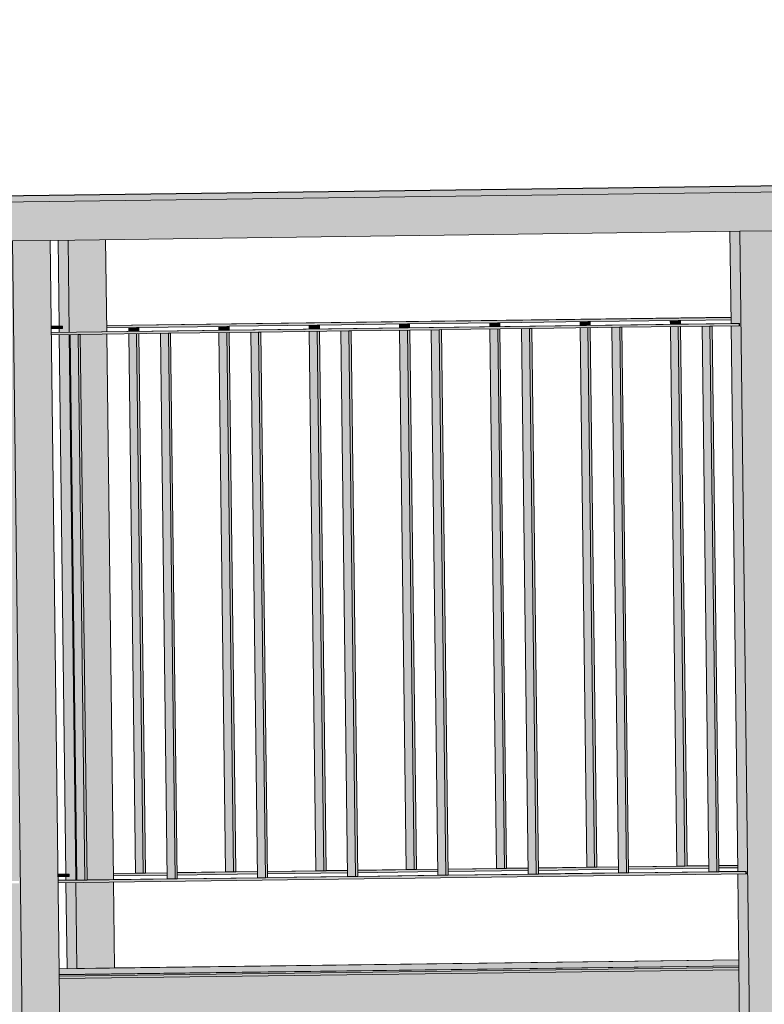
# Model space of a CAD drawing. Header units: centimetres. Extents: x -5472 to 10427, y -400 to 1902.
# Tile 73 of 91: x -4124 to -4028, y 1394 to 1521. Entities that reach past the tile are written whole.
import ezdxf

# ---------------------------------------------------------------- set-up
doc = ezdxf.new("R2010")
doc.units = ezdxf.units.CM
doc.header["$LTSCALE"] = 0.1
doc.header["$MEASUREMENT"] = 0
doc.layers.add('2_kładka_IFC.K_IR', color=7, linetype='Continuous')
doc.layers.add('5_opisy.K_IR', color=7, linetype='Continuous')
doc.dimstyles.new('GENERATED_STYLE__3', dxfattribs={"dimtxt": 0.18, "dimasz": 18.24, "dimexe": 0.18, "dimexo": 0.0625, "dimgap": 0.09, "dimtad": 0, "dimtih": 1, "dimtoh": 1, "dimdec": 4, "dimzin": 0, "dimdsep": 46, "dimcen": 0.09, "dimadec": 0, "dimazin": 0, "dimtfac": 1, "dimtdec": 4, "dimtmove": 0, "dimatfit": 3, "dimldrblk": 'ARROWHEAD_5', "dimfxl": 1, "dimtolj": 1, "dimtzin": 0, "dimarcsym": 0})

# ---------------------------------------------------------------- blocks, each defined once
blk = doc.blocks.new('ElemPrzekroju_648_1')
at = {"layer": '2_kładka_IFC.K_IR', "linetype": 'Continuous', "lineweight": 0, "true_color": 0xe8e8e8}
for points in [[(-4307.76, 1495.56), (-4306.48, 1495.56), (-3924.51, 1500.59), (-3925.78, 1500.59)], [(-3846.34, 1500.84), (-4219.78, 1495.93), (-4218.51, 1495.93), (-3845.07, 1500.84)], [(-4112.87, 1481.27), (-4112.87, 1481.26), (-4032.62, 1482.32), (-4032.62, 1482.33)], [(-4119.57, 1481.19), (-4120, 1481.18), (-4120, 1481.17), (-4118.55, 1481.19)], [(-4119.99, 1480.39), (-4119.99, 1480.38), (-4031.52, 1481.54), (-4032.53, 1481.54)], [(-4092.19, 1411.04), (-4092.19, 1411.03), (-4084.96, 1411.12), (-4085.97, 1411.12)], [(-4084.67, 1411.14), (-4084.67, 1411.13), (-4081.9, 1411.16), (-4081.9, 1411.18)], [(-4080.59, 1411.19), (-4080.59, 1411.18), (-4073.35, 1411.27), (-4074.37, 1411.27)], [(-4073.06, 1411.29), (-4073.06, 1411.28), (-4070.29, 1411.31), (-4070.29, 1411.33)], [(-4068.99, 1411.35), (-4068.99, 1411.33), (-4061.75, 1411.43), (-4062.76, 1411.43)], [(-4061.46, 1411.44), (-4061.46, 1411.43), (-4058.69, 1411.47), (-4058.69, 1411.48)], [(-4057.38, 1411.5), (-4057.38, 1411.48), (-4050.14, 1411.58), (-4051.16, 1411.58)], [(-4049.85, 1411.6), (-4049.85, 1411.58), (-4047.08, 1411.62), (-4047.08, 1411.63)], [(-4045.78, 1411.65), (-4045.78, 1411.64), (-4038.54, 1411.73), (-4039.56, 1411.73)], [(-4038.25, 1411.75), (-4038.25, 1411.74), (-4035.48, 1411.77), (-4035.48, 1411.79)], [(-4034.17, 1411.8), (-4034.17, 1411.79), (-4031.75, 1411.82), (-4031.75, 1411.83)], [(-4118.7, 1410.69), (-4119.13, 1410.69), (-4119.13, 1410.67), (-4117.68, 1410.69)], [(-4119.12, 1409.9), (-4119.12, 1409.88), (-4115.68, 1409.93), (-4116.7, 1409.93)], [(-4115.39, 1409.95), (-4115.39, 1409.93), (-4104.08, 1410.08), (-4105.1, 1410.08)], [(-4112.01, 1410.78), (-4112.01, 1410.77), (-4108.16, 1410.82), (-4109.18, 1410.82)], [(-4107.87, 1410.83), (-4107.87, 1410.82), (-4105.11, 1410.86), (-4105.11, 1410.87)], [(-4103.8, 1410.89), (-4103.8, 1410.87), (-4096.56, 1410.97), (-4097.58, 1410.97)], [(-4093.49, 1410.23), (-4103.79, 1410.1), (-4103.79, 1410.08), (-4092.47, 1410.23)], [(-4096.27, 1410.99), (-4096.27, 1410.97), (-4093.5, 1411.01), (-4093.5, 1411.02)], [(-4081.89, 1410.39), (-4092.18, 1410.25), (-4092.18, 1410.24), (-4080.87, 1410.39)], [(-4070.28, 1410.54), (-4080.58, 1410.4), (-4080.58, 1410.39), (-4069.27, 1410.54)], [(-4058.68, 1410.69), (-4068.98, 1410.56), (-4068.98, 1410.54), (-4057.66, 1410.69)], [(-4047.08, 1410.84), (-4057.37, 1410.71), (-4057.37, 1410.7), (-4046.06, 1410.84)], [(-4035.47, 1411), (-4045.77, 1410.86), (-4045.77, 1410.85), (-4034.45, 1411)], [(-4031.67, 1411.05), (-4034.16, 1411.01), (-4034.16, 1411), (-4030.65, 1411.05)], [(-4031.61, 1399.67), (-4118.98, 1398.52), (-4118.98, 1398.52), (-4031.61, 1399.66)], [(-4118.97, 1397.76), (-4118.97, 1397.75), (-4031.6, 1398.9), (-4031.6, 1398.9)]]:
    blk.add_hatch(color=254, dxfattribs=at).paths.add_polyline_path(points)
at = {"layer": '2_kładka_IFC.K_IR', "linetype": 'Continuous', "lineweight": 0, "true_color": 0xd1d1d1}
for points in [[(-4306.48, 1495.56), (-4306.47, 1494.79), (-4219.8, 1495.93), (-4219.78, 1495.93), (-3924.5, 1499.81), (-3924.51, 1500.59)], [(-4218.51, 1495.93), (-4218.45, 1490.93), (-3845.01, 1495.84), (-3845.07, 1500.84)], [(-4030.02, 1373.9), (-4025.18, 1373.96), (-4025.33, 1385.96), (-4026.65, 1493.45), (-4031.49, 1493.39)], [(-4123.5, 1372.67), (-4118.66, 1372.73), (-4118.81, 1384.73), (-4120.13, 1492.22), (-4124.97, 1492.16)], [(-4117.84, 1492.26), (-4117.7, 1480.42), (-4112.86, 1480.48), (-4113.01, 1492.32)], [(-4032.62, 1482.32), (-4112.87, 1481.26), (-4112.87, 1480.96), (-4032.62, 1482.02)], [(-4118.55, 1481.19), (-4120, 1481.17), (-4119.99, 1480.87), (-4118.55, 1480.89)], [(-4119.99, 1480.38), (-4119.98, 1480.08), (-4031.51, 1481.24), (-4031.52, 1481.54)], [(-4108.74, 1481.01), (-4109.03, 1481.01), (-4109.02, 1480.54), (-4108.73, 1480.54)], [(-4097.42, 1481.16), (-4097.42, 1480.69), (-4097.13, 1480.69), (-4097.13, 1481.17)], [(-4085.53, 1481.32), (-4085.82, 1481.32), (-4085.81, 1480.84), (-4085.52, 1480.84)], [(-4073.92, 1481.47), (-4074.21, 1481.47), (-4074.21, 1480.99), (-4073.92, 1481)], [(-4062.32, 1481.63), (-4062.61, 1481.62), (-4062.6, 1481.15), (-4062.31, 1481.15)], [(-4062.31, 1480.84), (-4062.6, 1480.83), (-4061.75, 1411.43), (-4061.46, 1411.43)], [(-4057.66, 1410.69), (-4057.37, 1410.7), (-4058.23, 1480.89), (-4058.52, 1480.89)], [(-4050.72, 1481.78), (-4051.01, 1481.77), (-4051, 1481.3), (-4050.71, 1481.3)], [(-4050.71, 1480.99), (-4051, 1480.98), (-4050.14, 1411.58), (-4049.85, 1411.58)], [(-4046.06, 1410.84), (-4045.77, 1410.85), (-4046.63, 1481.04), (-4046.92, 1481.04)], [(-4039.11, 1481.93), (-4039.4, 1481.93), (-4039.4, 1481.45), (-4039.11, 1481.45)], [(-4039.1, 1481.14), (-4039.39, 1481.14), (-4038.54, 1411.73), (-4038.25, 1411.74)], [(-4034.45, 1411), (-4034.16, 1411), (-4035.03, 1481.19), (-4035.32, 1481.19)], [(-4117.69, 1480.11), (-4116.83, 1409.93), (-4116.7, 1409.93), (-4117.56, 1480.11)], [(-4115.68, 1409.93), (-4115.39, 1409.93), (-4116.26, 1480.13), (-4116.55, 1480.12)], [(-4116.26, 1480.13), (-4115.39, 1409.95), (-4112, 1409.99), (-4112.86, 1480.17)], [(-4108.73, 1480.23), (-4109.02, 1480.22), (-4108.16, 1410.82), (-4107.87, 1410.82)], [(-4104.08, 1410.08), (-4103.79, 1410.08), (-4104.65, 1480.28), (-4104.94, 1480.28)], [(-4097.12, 1480.38), (-4097.41, 1480.37), (-4096.56, 1410.97), (-4096.27, 1410.97)], [(-4092.47, 1410.23), (-4092.18, 1410.24), (-4093.05, 1480.43), (-4093.34, 1480.43)], [(-4085.52, 1480.53), (-4085.81, 1480.53), (-4084.96, 1411.12), (-4084.67, 1411.13)], [(-4080.87, 1410.39), (-4080.58, 1410.39), (-4081.44, 1480.58), (-4081.73, 1480.58)], [(-4073.91, 1480.68), (-4074.2, 1480.68), (-4073.35, 1411.27), (-4073.06, 1411.28)], [(-4069.27, 1410.54), (-4068.98, 1410.54), (-4069.84, 1480.74), (-4070.13, 1480.73)], [(-4092.19, 1411.03), (-4092.19, 1410.73), (-4081.89, 1410.86), (-4081.9, 1411.16)], [(-4080.59, 1411.18), (-4080.59, 1410.88), (-4070.29, 1411.01), (-4070.29, 1411.31)], [(-4058.69, 1411.47), (-4068.99, 1411.33), (-4068.98, 1411.03), (-4058.69, 1411.17)], [(-4057.38, 1411.48), (-4057.38, 1411.18), (-4047.08, 1411.32), (-4047.08, 1411.62)], [(-4045.78, 1411.64), (-4045.77, 1411.34), (-4035.48, 1411.47), (-4035.48, 1411.77)], [(-4031.75, 1411.82), (-4034.17, 1411.79), (-4034.17, 1411.49), (-4031.75, 1411.52)], [(-4119.13, 1410.67), (-4119.12, 1410.37), (-4117.68, 1410.39), (-4117.68, 1410.69)], [(-4119.12, 1409.88), (-4119.11, 1409.58), (-4030.64, 1410.75), (-4030.65, 1411.05)], [(-4112.01, 1410.77), (-4112, 1410.47), (-4105.1, 1410.56), (-4105.11, 1410.86)], [(-4103.8, 1410.87), (-4103.79, 1410.57), (-4093.5, 1410.71), (-4093.5, 1411.01)], [(-4111.99, 1409.68), (-4116.83, 1409.61), (-4116.69, 1398.55), (-4111.86, 1398.62)], [(-4118.98, 1398.52), (-4118.97, 1397.76), (-4031.6, 1398.9), (-4031.61, 1399.66)], [(-4118.97, 1397.75), (-4118.97, 1397.55), (-4031.59, 1398.7), (-4031.6, 1398.9)], [(-4118.96, 1397.26), (-4118.85, 1388.26), (-4031.48, 1389.4), (-4031.59, 1398.4)]]:
    blk.add_hatch(color=254, dxfattribs=at).paths.add_polyline_path(points)
at = {"layer": '2_kładka_IFC.K_IR', "linetype": 'Continuous', "lineweight": 0, "true_color": 0x939393}
for points in [[(-4117.84, 1492.26), (-4119.12, 1492.24), (-4118.98, 1481.19), (-4118.55, 1481.19), (-4118.55, 1480.89), (-4118.98, 1480.88), (-4118.97, 1480.4), (-4117.7, 1480.42)], [(-4117.84, 1492.26), (-4119.12, 1492.24), (-4118.98, 1481.19), (-4118.55, 1481.19), (-4118.55, 1480.89), (-4118.98, 1480.88), (-4118.97, 1480.4), (-4117.7, 1480.42)], [(-4031.49, 1493.39), (-4032.76, 1493.37), (-4032.61, 1481.54), (-4032.53, 1481.54), (-4031.52, 1481.54), (-4031.51, 1481.24), (-4032.61, 1481.23), (-4031.74, 1411.05), (-4031.67, 1411.05), (-4030.65, 1411.05), (-4030.64, 1410.75), (-4031.74, 1410.73), (-4031.29, 1373.9), (-4030.02, 1373.9)], [(-4031.49, 1493.39), (-4032.76, 1493.37), (-4032.61, 1481.54), (-4032.53, 1481.54), (-4031.52, 1481.54), (-4031.51, 1481.24), (-4032.61, 1481.23), (-4031.74, 1411.05), (-4031.67, 1411.05), (-4030.65, 1411.05), (-4030.64, 1410.75), (-4031.74, 1410.73), (-4031.29, 1373.9), (-4030.02, 1373.9)], [(-4124.97, 1492.16), (-4126.24, 1492.14), (-4126.09, 1480.31), (-4126.01, 1480.31), (-4125, 1480.31), (-4124.99, 1480.01), (-4126.09, 1480), (-4125.23, 1409.82), (-4125.15, 1409.82), (-4124.13, 1409.82), (-4124.13, 1409.52), (-4125.22, 1409.5), (-4124.77, 1372.67), (-4123.5, 1372.67)], [(-4124.97, 1492.16), (-4126.24, 1492.14), (-4126.09, 1480.31), (-4126.01, 1480.31), (-4125, 1480.31), (-4124.99, 1480.01), (-4126.09, 1480), (-4125.23, 1409.82), (-4125.15, 1409.82), (-4124.13, 1409.82), (-4124.13, 1409.52), (-4125.22, 1409.5), (-4124.77, 1372.67), (-4123.5, 1372.67)], [(-4110.04, 1481), (-4110.04, 1480.52), (-4109.02, 1480.54), (-4109.03, 1481.01)], [(-4110.04, 1481), (-4110.04, 1480.52), (-4109.02, 1480.54), (-4109.03, 1481.01)], [(-4098.44, 1481.15), (-4098.43, 1480.67), (-4097.42, 1480.69), (-4097.42, 1481.16)], [(-4098.44, 1481.15), (-4098.43, 1480.67), (-4097.42, 1480.69), (-4097.42, 1481.16)], [(-4086.84, 1481.3), (-4086.83, 1480.83), (-4085.81, 1480.84), (-4085.82, 1481.32)], [(-4086.84, 1481.3), (-4086.83, 1480.83), (-4085.81, 1480.84), (-4085.82, 1481.32)], [(-4075.23, 1481.46), (-4075.23, 1480.98), (-4074.21, 1480.99), (-4074.21, 1481.47)], [(-4075.23, 1481.46), (-4075.23, 1480.98), (-4074.21, 1480.99), (-4074.21, 1481.47)], [(-4063.63, 1481.61), (-4063.62, 1481.13), (-4062.6, 1481.15), (-4062.61, 1481.62)], [(-4063.63, 1481.61), (-4063.62, 1481.13), (-4062.6, 1481.15), (-4062.61, 1481.62)], [(-4062.6, 1480.83), (-4063.62, 1480.82), (-4062.76, 1411.43), (-4061.75, 1411.43)], [(-4062.6, 1480.83), (-4063.62, 1480.82), (-4062.76, 1411.43), (-4061.75, 1411.43)], [(-4059.54, 1480.87), (-4058.68, 1410.69), (-4057.66, 1410.69), (-4058.52, 1480.89)], [(-4059.54, 1480.87), (-4058.68, 1410.69), (-4057.66, 1410.69), (-4058.52, 1480.89)], [(-4052.02, 1481.76), (-4052.02, 1481.28), (-4051, 1481.3), (-4051.01, 1481.77)], [(-4052.02, 1481.76), (-4052.02, 1481.28), (-4051, 1481.3), (-4051.01, 1481.77)], [(-4051, 1480.98), (-4052.01, 1480.97), (-4051.16, 1411.58), (-4050.14, 1411.58)], [(-4051, 1480.98), (-4052.01, 1480.97), (-4051.16, 1411.58), (-4050.14, 1411.58)], [(-4047.94, 1481.02), (-4047.08, 1410.84), (-4046.06, 1410.84), (-4046.92, 1481.04)], [(-4047.94, 1481.02), (-4047.08, 1410.84), (-4046.06, 1410.84), (-4046.92, 1481.04)], [(-4040.42, 1481.91), (-4040.41, 1481.44), (-4039.4, 1481.45), (-4039.4, 1481.93)], [(-4040.42, 1481.91), (-4040.41, 1481.44), (-4039.4, 1481.45), (-4039.4, 1481.93)], [(-4039.39, 1481.14), (-4040.41, 1481.12), (-4039.56, 1411.73), (-4038.54, 1411.73)], [(-4039.39, 1481.14), (-4040.41, 1481.12), (-4039.56, 1411.73), (-4038.54, 1411.73)], [(-4036.33, 1481.18), (-4035.47, 1411), (-4034.45, 1411), (-4035.32, 1481.19)], [(-4036.33, 1481.18), (-4035.47, 1411), (-4034.45, 1411), (-4035.32, 1481.19)], [(-4118.97, 1480.09), (-4118.11, 1410.69), (-4117.68, 1410.69), (-4117.68, 1410.39), (-4118.11, 1410.39), (-4118.1, 1409.91), (-4116.83, 1409.93), (-4117.69, 1480.11)], [(-4118.97, 1480.09), (-4118.11, 1410.69), (-4117.68, 1410.69), (-4117.68, 1410.39), (-4118.11, 1410.39), (-4118.1, 1409.91), (-4116.83, 1409.93), (-4117.69, 1480.11)], [(-4117.56, 1480.11), (-4116.7, 1409.93), (-4115.68, 1409.93), (-4116.55, 1480.12)], [(-4117.56, 1480.11), (-4116.7, 1409.93), (-4115.68, 1409.93), (-4116.55, 1480.12)], [(-4109.02, 1480.22), (-4110.03, 1480.21), (-4109.18, 1410.82), (-4108.16, 1410.82)], [(-4109.02, 1480.22), (-4110.03, 1480.21), (-4109.18, 1410.82), (-4108.16, 1410.82)], [(-4105.96, 1480.26), (-4105.1, 1410.08), (-4104.08, 1410.08), (-4104.94, 1480.28)], [(-4105.96, 1480.26), (-4105.1, 1410.08), (-4104.08, 1410.08), (-4104.94, 1480.28)], [(-4097.41, 1480.37), (-4098.43, 1480.36), (-4097.58, 1410.97), (-4096.56, 1410.97)], [(-4097.41, 1480.37), (-4098.43, 1480.36), (-4097.58, 1410.97), (-4096.56, 1410.97)], [(-4094.35, 1480.41), (-4093.49, 1410.23), (-4092.47, 1410.23), (-4093.34, 1480.43)], [(-4094.35, 1480.41), (-4093.49, 1410.23), (-4092.47, 1410.23), (-4093.34, 1480.43)], [(-4085.81, 1480.53), (-4086.83, 1480.51), (-4085.97, 1411.12), (-4084.96, 1411.12)], [(-4085.81, 1480.53), (-4086.83, 1480.51), (-4085.97, 1411.12), (-4084.96, 1411.12)], [(-4082.75, 1480.57), (-4081.89, 1410.39), (-4080.87, 1410.39), (-4081.73, 1480.58)], [(-4082.75, 1480.57), (-4081.89, 1410.39), (-4080.87, 1410.39), (-4081.73, 1480.58)], [(-4074.2, 1480.68), (-4075.22, 1480.67), (-4074.37, 1411.27), (-4073.35, 1411.27)], [(-4074.2, 1480.68), (-4075.22, 1480.67), (-4074.37, 1411.27), (-4073.35, 1411.27)], [(-4071.15, 1480.72), (-4070.28, 1410.54), (-4069.27, 1410.54), (-4070.13, 1480.73)], [(-4071.15, 1480.72), (-4070.28, 1410.54), (-4069.27, 1410.54), (-4070.13, 1480.73)], [(-4118.1, 1409.6), (-4117.96, 1398.54), (-4116.69, 1398.55), (-4116.83, 1409.61)], [(-4118.1, 1409.6), (-4117.96, 1398.54), (-4116.69, 1398.55), (-4116.83, 1409.61)]]:
    blk.add_hatch(color=252, dxfattribs=at).paths.add_polyline_path(points)
at = {"layer": '2_kładka_IFC.K_IR', "linetype": 'Continuous', "lineweight": 0, "true_color": 0xaaaaaa}
for points in [[(-4120, 1481.18), (-4120, 1481.18), (-4118.97, 1481.19), (-4119.57, 1481.19)], [(-4033.98, 1481.52), (-4031.63, 1481.54), (-4031.52, 1481.54), (-4032.53, 1481.54)], [(-4085.97, 1411.12), (-4087.31, 1411.1), (-4084.96, 1411.12)], [(-4074.37, 1411.27), (-4075.7, 1411.26), (-4073.35, 1411.27)], [(-4062.76, 1411.43), (-4064.1, 1411.41), (-4061.75, 1411.43)], [(-4051.16, 1411.58), (-4052.49, 1411.56), (-4050.14, 1411.58)], [(-4039.56, 1411.73), (-4040.89, 1411.71), (-4038.54, 1411.73)], [(-4119.13, 1410.69), (-4119.13, 1410.68), (-4118.1, 1410.69), (-4118.7, 1410.69)], [(-4118.03, 1409.91), (-4115.68, 1409.93), (-4116.7, 1409.93)], [(-4110.51, 1410.8), (-4108.16, 1410.82), (-4109.18, 1410.82)], [(-4106.43, 1410.06), (-4104.08, 1410.08), (-4105.1, 1410.08)], [(-4097.58, 1410.97), (-4098.91, 1410.95), (-4096.56, 1410.97)], [(-4093.49, 1410.23), (-4094.82, 1410.22), (-4092.47, 1410.23)], [(-4081.89, 1410.39), (-4083.22, 1410.37), (-4080.87, 1410.39)], [(-4070.28, 1410.54), (-4071.62, 1410.52), (-4069.27, 1410.54)], [(-4058.68, 1410.69), (-4060.01, 1410.67), (-4057.66, 1410.69)], [(-4047.08, 1410.84), (-4048.41, 1410.83), (-4046.06, 1410.84)], [(-4035.47, 1411), (-4036.8, 1410.98), (-4034.45, 1411)], [(-4031.67, 1411.05), (-4033.12, 1411.03), (-4030.77, 1411.04), (-4030.65, 1411.05)], [(-4034.44, 1398.87), (-4033.26, 1398.88), (-4031.6, 1398.9), (-4031.6, 1398.9)]]:
    blk.add_hatch(color=253, dxfattribs=at).paths.add_polyline_path(points)
at = {"layer": '2_kładka_IFC.K_IR', "linetype": 'Continuous', "lineweight": 0, "true_color": 0xa3a3a3}
for points in [[(-4031.63, 1481.54), (-4031.63, 1481.24), (-4031.51, 1481.24), (-4031.52, 1481.54)], [(-4030.77, 1411.04), (-4030.76, 1410.74), (-4030.64, 1410.75), (-4030.65, 1411.05)], [(-4033.26, 1398.88), (-4033.26, 1398.68), (-4031.59, 1398.7), (-4031.6, 1398.9)], [(-4031.59, 1398.4), (-4118.96, 1397.26), (-4118.94, 1395.09), (-4034.28, 1396.2), (-4034.2, 1389.37), (-4031.48, 1389.4)]]:
    blk.add_hatch(color=253, dxfattribs=at).paths.add_polyline_path(points)
at = {"layer": '2_kładka_IFC.K_IR', "linetype": 'Continuous', "lineweight": 0, "true_color": 0x9b9b9b}
for points in [[(-4118.97, 1397.55), (-4118.97, 1397.47), (-4031.59, 1398.62), (-4031.59, 1398.7)], [(-4118.97, 1397.55), (-4118.97, 1397.47), (-4031.59, 1398.62), (-4031.59, 1398.7)], [(-4031.59, 1398.62), (-4118.97, 1397.47), (-4118.96, 1397.26), (-4031.59, 1398.4)], [(-4031.59, 1398.62), (-4118.97, 1397.47), (-4118.96, 1397.26), (-4031.59, 1398.4)]]:
    blk.add_hatch(color=253, dxfattribs=at).paths.add_polyline_path(points)
at = {"layer": '2_kładka_IFC.K_IR', "color": 7, "linetype": 'Continuous', "lineweight": 15}
for p, q in [((-4307.76, 1495.56), (-3925.78, 1500.59)), ((-4306.48, 1495.56), (-3924.51, 1500.59)), ((-3846.34, 1500.84), (-4219.78, 1495.93)), ((-3845.07, 1500.84), (-4218.51, 1495.93)), ((-4026.65, 1493.45), (-4031.49, 1493.39)), ((-4120.13, 1492.22), (-4124.97, 1492.16)), ((-4120.13, 1492.22), (-4031.49, 1493.39)), ((-4120.13, 1492.22), (-4118.81, 1384.73)), ((-4119.12, 1492.24), (-4118.98, 1481.19)), ((-4117.84, 1492.26), (-4117.7, 1480.42)), ((-4113.01, 1492.32), (-4112.86, 1480.48)), ((-4032.76, 1493.37), (-4032.61, 1481.54)), ((-4031.49, 1493.39), (-4030.02, 1373.9)), ((-4124.97, 1492.16), (-4123.5, 1372.67)), ((-4112.87, 1481.27), (-4032.62, 1482.33)), ((-4032.62, 1482.32), (-4112.87, 1481.26)), ((-4120, 1481.18), (-4119.57, 1481.19)), ((-4118.55, 1481.19), (-4120, 1481.17)), ((-4119.99, 1480.39), (-4032.53, 1481.54)), ((-4031.52, 1481.54), (-4119.99, 1480.38)), ((-4118.55, 1480.89), (-4119.99, 1480.87)), ((-4119.57, 1481.19), (-4118.55, 1481.19)), ((-4118.98, 1480.88), (-4118.97, 1480.4)), ((-4118.55, 1481.19), (-4118.55, 1480.89)), ((-4109.03, 1481.01), (-4112.87, 1480.96)), ((-4110.04, 1480.52), (-4110.04, 1481)), ((-4109.02, 1480.54), (-4109.03, 1481.01)), ((-4109.03, 1481.01), (-4108.74, 1481.01)), ((-4097.42, 1481.16), (-4108.74, 1481.01)), ((-4108.73, 1480.54), (-4108.74, 1481.01)), ((-4098.43, 1480.67), (-4098.44, 1481.15)), ((-4097.42, 1481.16), (-4097.13, 1481.17)), ((-4097.42, 1480.69), (-4097.42, 1481.16)), ((-4085.82, 1481.32), (-4097.13, 1481.17)), ((-4097.13, 1480.69), (-4097.13, 1481.17)), ((-4086.83, 1480.83), (-4086.84, 1481.3)), ((-4085.81, 1480.84), (-4085.82, 1481.32)), ((-4085.82, 1481.32), (-4085.53, 1481.32)), ((-4074.21, 1481.47), (-4085.53, 1481.32)), ((-4085.52, 1480.84), (-4085.53, 1481.32)), ((-4075.23, 1480.98), (-4075.23, 1481.46)), ((-4074.21, 1480.99), (-4074.21, 1481.47)), ((-4074.21, 1481.47), (-4073.92, 1481.47)), ((-4062.61, 1481.62), (-4073.92, 1481.47)), ((-4073.92, 1481), (-4073.92, 1481.47)), ((-4058.52, 1480.89), (-4069.84, 1480.74)), ((-4063.62, 1481.13), (-4063.63, 1481.61)), ((-4062.76, 1411.43), (-4063.62, 1480.82)), ((-4062.61, 1481.62), (-4062.32, 1481.63)), ((-4062.6, 1481.15), (-4062.61, 1481.62)), ((-4061.75, 1411.43), (-4062.6, 1480.83)), ((-4051.01, 1481.77), (-4062.32, 1481.63)), ((-4062.31, 1481.15), (-4062.32, 1481.63)), ((-4061.46, 1411.43), (-4062.31, 1480.84)), ((-4058.68, 1410.69), (-4059.54, 1480.87)), ((-4057.66, 1410.69), (-4058.52, 1480.89)), ((-4058.52, 1480.89), (-4058.23, 1480.89)), ((-4046.92, 1481.04), (-4058.23, 1480.89)), ((-4057.37, 1410.7), (-4058.23, 1480.89)), ((-4052.02, 1481.28), (-4052.02, 1481.76)), ((-4051.16, 1411.58), (-4052.01, 1480.97)), ((-4051.01, 1481.77), (-4050.72, 1481.78)), ((-4051, 1481.3), (-4051.01, 1481.77)), ((-4050.14, 1411.58), (-4051, 1480.98)), ((-4039.4, 1481.93), (-4050.72, 1481.78)), ((-4050.71, 1481.3), (-4050.72, 1481.78)), ((-4049.85, 1411.58), (-4050.71, 1480.99)), ((-4047.08, 1410.84), (-4047.94, 1481.02)), ((-4046.06, 1410.84), (-4046.92, 1481.04)), ((-4046.92, 1481.04), (-4046.63, 1481.04)), ((-4035.32, 1481.19), (-4046.63, 1481.04)), ((-4045.77, 1410.85), (-4046.63, 1481.04)), ((-4040.41, 1481.44), (-4040.42, 1481.91)), ((-4039.56, 1411.73), (-4040.41, 1481.12)), ((-4039.4, 1481.45), (-4039.4, 1481.93)), ((-4039.4, 1481.93), (-4039.11, 1481.93)), ((-4038.54, 1411.73), (-4039.39, 1481.14)), ((-4032.62, 1482.02), (-4039.11, 1481.93)), ((-4039.11, 1481.45), (-4039.11, 1481.93)), ((-4038.25, 1411.74), (-4039.1, 1481.14)), ((-4035.47, 1411), (-4036.33, 1481.18)), ((-4034.45, 1411), (-4035.32, 1481.19)), ((-4035.32, 1481.19), (-4035.03, 1481.19)), ((-4031.51, 1481.24), (-4035.03, 1481.19)), ((-4034.16, 1411), (-4035.03, 1481.19)), ((-4032.61, 1481.23), (-4031.74, 1411.05)), ((-4032.53, 1481.54), (-4031.52, 1481.54)), ((-4031.52, 1481.54), (-4031.51, 1481.24)), ((-4116.55, 1480.12), (-4119.98, 1480.08)), ((-4118.97, 1480.09), (-4118.11, 1410.69)), ((-4117.69, 1480.11), (-4116.83, 1409.93)), ((-4116.7, 1409.93), (-4117.56, 1480.11)), ((-4116.55, 1480.12), (-4116.26, 1480.13)), ((-4115.68, 1409.93), (-4116.55, 1480.12)), ((-4104.94, 1480.28), (-4116.26, 1480.13)), ((-4115.39, 1409.93), (-4116.26, 1480.13)), ((-4112.86, 1480.17), (-4112, 1409.99)), ((-4109.18, 1410.82), (-4110.03, 1480.21)), ((-4108.16, 1410.82), (-4109.02, 1480.22)), ((-4107.87, 1410.82), (-4108.73, 1480.23)), ((-4105.1, 1410.08), (-4105.96, 1480.26)), ((-4104.08, 1410.08), (-4104.94, 1480.28)), ((-4104.94, 1480.28), (-4104.65, 1480.28)), ((-4093.34, 1480.43), (-4104.65, 1480.28)), ((-4103.79, 1410.08), (-4104.65, 1480.28)), ((-4097.58, 1410.97), (-4098.43, 1480.36)), ((-4096.56, 1410.97), (-4097.41, 1480.37)), ((-4096.27, 1410.97), (-4097.12, 1480.38)), ((-4093.49, 1410.23), (-4094.35, 1480.41)), ((-4092.47, 1410.23), (-4093.34, 1480.43)), ((-4093.34, 1480.43), (-4093.05, 1480.43)), ((-4081.73, 1480.58), (-4093.05, 1480.43)), ((-4092.18, 1410.24), (-4093.05, 1480.43)), ((-4085.97, 1411.12), (-4086.83, 1480.51)), ((-4084.96, 1411.12), (-4085.81, 1480.53)), ((-4084.67, 1411.13), (-4085.52, 1480.53)), ((-4081.89, 1410.39), (-4082.75, 1480.57)), ((-4080.87, 1410.39), (-4081.73, 1480.58)), ((-4081.73, 1480.58), (-4081.44, 1480.58)), ((-4070.13, 1480.73), (-4081.44, 1480.58)), ((-4080.58, 1410.39), (-4081.44, 1480.58)), ((-4074.37, 1411.27), (-4075.22, 1480.67)), ((-4073.35, 1411.27), (-4074.2, 1480.68)), ((-4073.06, 1411.28), (-4073.91, 1480.68)), ((-4070.28, 1410.54), (-4071.15, 1480.72)), ((-4070.13, 1480.73), (-4069.84, 1480.74)), ((-4069.27, 1410.54), (-4070.13, 1480.73)), ((-4068.98, 1410.54), (-4069.84, 1480.74)), ((-4092.19, 1411.04), (-4085.97, 1411.12)), ((-4084.96, 1411.12), (-4092.19, 1411.03)), ((-4085.97, 1411.12), (-4084.96, 1411.12)), ((-4084.96, 1411.12), (-4084.67, 1411.13)), ((-4084.67, 1411.14), (-4081.9, 1411.18)), ((-4081.9, 1411.16), (-4084.67, 1411.13)), ((-4080.59, 1411.19), (-4074.37, 1411.27)), ((-4073.35, 1411.27), (-4080.59, 1411.18)), ((-4074.37, 1411.27), (-4073.35, 1411.27)), ((-4073.35, 1411.27), (-4073.06, 1411.28)), ((-4073.06, 1411.29), (-4070.29, 1411.33)), ((-4070.29, 1411.31), (-4073.06, 1411.28)), ((-4068.99, 1411.35), (-4062.76, 1411.43)), ((-4061.75, 1411.43), (-4068.99, 1411.33)), ((-4058.69, 1411.17), (-4068.98, 1411.03)), ((-4062.76, 1411.43), (-4061.75, 1411.43)), ((-4061.75, 1411.43), (-4061.46, 1411.43)), ((-4061.46, 1411.44), (-4058.69, 1411.48)), ((-4058.69, 1411.47), (-4061.46, 1411.43)), ((-4057.38, 1411.5), (-4051.16, 1411.58)), ((-4050.14, 1411.58), (-4057.38, 1411.48)), ((-4047.08, 1411.32), (-4057.38, 1411.18)), ((-4051.16, 1411.58), (-4050.14, 1411.58)), ((-4050.14, 1411.58), (-4049.85, 1411.58)), ((-4049.85, 1411.6), (-4047.08, 1411.63)), ((-4047.08, 1411.62), (-4049.85, 1411.58)), ((-4045.78, 1411.65), (-4039.56, 1411.73)), ((-4038.54, 1411.73), (-4045.78, 1411.64)), ((-4035.48, 1411.47), (-4045.77, 1411.34)), ((-4039.56, 1411.73), (-4038.54, 1411.73)), ((-4038.54, 1411.73), (-4038.25, 1411.74)), ((-4038.25, 1411.75), (-4035.48, 1411.79)), ((-4035.48, 1411.77), (-4038.25, 1411.74)), ((-4034.17, 1411.8), (-4031.75, 1411.83)), ((-4031.75, 1411.82), (-4034.17, 1411.79)), ((-4031.75, 1411.52), (-4034.17, 1411.49)), ((-4119.13, 1410.69), (-4118.7, 1410.69)), ((-4117.68, 1410.69), (-4119.13, 1410.67)), ((-4117.68, 1410.39), (-4119.12, 1410.37)), ((-4119.12, 1409.9), (-4116.7, 1409.93)), ((-4115.68, 1409.93), (-4119.12, 1409.88)), ((-4030.64, 1410.75), (-4119.11, 1409.58)), ((-4118.7, 1410.69), (-4117.68, 1410.69)), ((-4118.11, 1410.39), (-4118.1, 1409.91)), ((-4117.68, 1410.69), (-4117.68, 1410.39)), ((-4116.7, 1409.93), (-4115.68, 1409.93)), ((-4115.68, 1409.93), (-4115.39, 1409.93)), ((-4115.39, 1409.95), (-4105.1, 1410.08)), ((-4104.08, 1410.08), (-4115.39, 1409.93)), ((-4112.01, 1410.78), (-4109.18, 1410.82)), ((-4108.16, 1410.82), (-4112.01, 1410.77)), ((-4105.1, 1410.56), (-4112, 1410.47)), ((-4109.18, 1410.82), (-4108.16, 1410.82)), ((-4108.16, 1410.82), (-4107.87, 1410.82)), ((-4107.87, 1410.83), (-4105.11, 1410.87)), ((-4105.11, 1410.86), (-4107.87, 1410.82)), ((-4105.1, 1410.08), (-4104.08, 1410.08)), ((-4104.08, 1410.08), (-4103.79, 1410.08)), ((-4103.8, 1410.89), (-4097.58, 1410.97)), ((-4096.56, 1410.97), (-4103.8, 1410.87)), ((-4093.5, 1410.71), (-4103.79, 1410.57)), ((-4103.79, 1410.1), (-4093.49, 1410.23)), ((-4092.47, 1410.23), (-4103.79, 1410.08)), ((-4097.58, 1410.97), (-4096.56, 1410.97)), ((-4096.56, 1410.97), (-4096.27, 1410.97)), ((-4096.27, 1410.99), (-4093.5, 1411.02)), ((-4093.5, 1411.01), (-4096.27, 1410.97)), ((-4093.49, 1410.23), (-4092.47, 1410.23)), ((-4092.47, 1410.23), (-4092.18, 1410.24)), ((-4081.89, 1410.86), (-4092.19, 1410.73)), ((-4092.18, 1410.25), (-4081.89, 1410.39)), ((-4080.87, 1410.39), (-4092.18, 1410.24)), ((-4081.89, 1410.39), (-4080.87, 1410.39)), ((-4080.87, 1410.39), (-4080.58, 1410.39)), ((-4070.29, 1411.01), (-4080.59, 1410.88)), ((-4080.58, 1410.4), (-4070.28, 1410.54)), ((-4069.27, 1410.54), (-4080.58, 1410.39)), ((-4070.28, 1410.54), (-4069.27, 1410.54)), ((-4069.27, 1410.54), (-4068.98, 1410.54)), ((-4068.98, 1410.56), (-4058.68, 1410.69)), ((-4057.66, 1410.69), (-4068.98, 1410.54)), ((-4058.68, 1410.69), (-4057.66, 1410.69)), ((-4057.66, 1410.69), (-4057.37, 1410.7)), ((-4057.37, 1410.71), (-4047.08, 1410.84)), ((-4046.06, 1410.84), (-4057.37, 1410.7)), ((-4047.08, 1410.84), (-4046.06, 1410.84)), ((-4046.06, 1410.84), (-4045.77, 1410.85)), ((-4045.77, 1410.86), (-4035.47, 1411)), ((-4034.45, 1411), (-4045.77, 1410.85)), ((-4035.47, 1411), (-4034.45, 1411)), ((-4034.45, 1411), (-4034.16, 1411)), ((-4034.16, 1411.01), (-4031.67, 1411.05)), ((-4030.65, 1411.05), (-4034.16, 1411)), ((-4031.74, 1410.73), (-4031.6, 1398.9)), ((-4031.67, 1411.05), (-4030.65, 1411.05)), ((-4030.65, 1411.05), (-4030.64, 1410.75)), ((-4118.1, 1409.6), (-4117.96, 1398.54)), ((-4116.83, 1409.61), (-4116.69, 1398.55)), ((-4111.99, 1409.68), (-4111.86, 1398.62)), ((-4118.98, 1398.52), (-4031.61, 1399.66)), ((-4118.98, 1398.52), (-4116.69, 1398.55)), ((-4031.6, 1398.9), (-4118.97, 1397.76)), ((-4031.6, 1398.9), (-4118.97, 1397.75)), ((-4031.59, 1398.7), (-4118.97, 1397.55)), ((-4111.86, 1398.62), (-4116.69, 1398.55)), ((-4111.86, 1398.62), (-4031.61, 1399.67)), ((-4031.59, 1398.7), (-4031.6, 1398.9)), ((-4031.59, 1398.7), (-4031.48, 1389.1)), ((-4031.59, 1398.4), (-4118.96, 1397.26))]:
    blk.add_line(p, q, dxfattribs=at)
blk = doc.blocks.new('ARROWHEAD_5')
at = {"linetype": 'Continuous', "lineweight": 0}
blk.add_hatch(color=0, dxfattribs=at).paths.add_polyline_path([(-1, 0.2679), (0, 0), (-1, -0.2679)])
at = {"color": 0, "linetype": 'Continuous', "lineweight": 0}
blk.add_line((0, 0), (-1, 0), dxfattribs=at)

msp = doc.modelspace()

# ---------------------------------------------------------------- block references
at = {"layer": '2_kładka_IFC.K_IR', "lineweight": 0}
msp.add_blockref('ElemPrzekroju_648_1', (0, 0), dxfattribs=at)

# ---------------------------------------------------------------- leaders
at = {"layer": '5_opisy.K_IR', "color": 7, "linetype": 'Continuous', "lineweight": 0, "annotation_type": 0, "has_hookline": 1, "hookline_direction": 0, "text_width": 367.94}
msp.add_leader([(-4380.44, 1520.62), (-4130.64, 1181.59), (-4105.34, 1181.59)], dimstyle='GENERATED_STYLE__3', dxfattribs=at)

doc.saveas('drawing.dxf')
